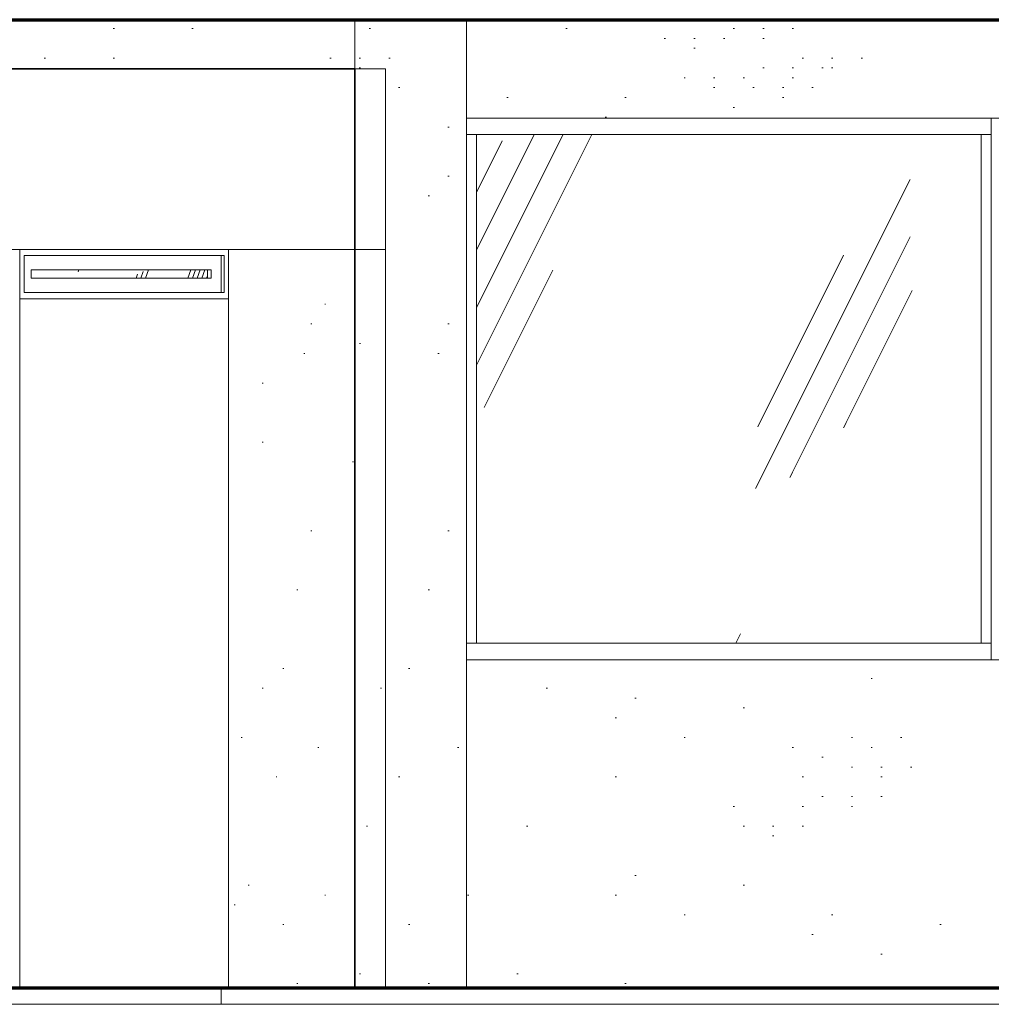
# Model space of a CAD drawing. Header units: inches. Extents: x -468 to 585, y -7 to 251.
# Tile 23 of 26: x 63 to 182, y -2 to 118. Entities that reach past the tile are written whole.
import ezdxf

# ---------------------------------------------------------------- set-up
doc = ezdxf.new("R2010")
doc.units = ezdxf.units.IN
doc.header["$MEASUREMENT"] = 0
doc.linetypes.add('Center 1_4_', pattern=[0.53125, 0.25, -0.09375, 0.09375, -0.09375])
for name, color, linetype, lineweight in [('A-DETL', 90, 'Continuous', 9), ('A-DOOR', 31, 'Continuous', 9), ('A-FLOR', 192, 'Continuous', 9), ('A-FLOR-LEVL', 51, 'Continuous', 9), ('A-GLAZ', 151, 'Continuous', 9), ('A-ROOF', 132, 'Continuous', 9), ('A-WALL', 90, 'Continuous', 9), ('A-WALL-PATT', 111, 'Continuous', 9)]:
    doc.layers.add(name, color=color, linetype=linetype, lineweight=lineweight)
pattern_1 = [(0, (139.41, 88.04), (0, 120), [0.16, -119.84]), (0, (75.81, 50.84), (0, 120), [0.16, -119.84]), (0, (113.01, 48.44), (0, 120), [0.16, -119.84]), (0, (141.81, 79.64), (0, 120), [0.16, -119.84]), (0, (125.01, 139.64), (0, 120), [0.16, -119.84]), (0, (65.01, 138.44), (0, 120), [0.16, -119.84]), (0, (89.01, 106.04), (0, 120), [0.16, -119.84]), (0, (95.01, 101.24), (0, 120), [0.16, -119.84]), (0, (158.61, 113.24), (0, 120), [0.16, -119.84]), (0, (162.21, 112.04), (0, 120), [0.16, -119.84]), (0, (162.21, 113.24), (0, 120), [0.16, -119.84]), (0, (165.81, 113.24), (0, 120), [0.16, -119.84]), (0, (141.81, 115.64), (0, 120), [0.16, -119.84]), (0, (145.41, 114.44), (0, 120), [0.16, -119.84]), (0, (145.41, 115.64), (0, 120), [0.16, -119.84]), (0, (149.01, 115.64), (0, 120), [0.16, -119.84]), (0, (152.61, 109.64), (0, 120), [0.16, -119.84]), (0, (156.21, 108.44), (0, 120), [0.16, -119.84]), (0, (156.21, 109.64), (0, 120), [0.16, -119.84]), (0, (159.81, 109.64), (0, 120), [0.16, -119.84]), (0, (153.81, 112.04), (0, 120), [0.16, -119.84]), (0, (157.41, 110.84), (0, 120), [0.16, -119.84]), (0, (157.41, 112.04), (0, 120), [0.16, -119.84]), (0, (161.01, 112.04), (0, 120), [0.16, -119.84]), (0, (144.21, 110.84), (0, 120), [0.16, -119.84]), (0, (147.81, 109.64), (0, 120), [0.16, -119.84]), (0, (147.81, 110.84), (0, 120), [0.16, -119.84]), (0, (151.41, 110.84), (0, 120), [0.16, -119.84]), (0, (150.21, 116.84), (0, 120), [0.16, -119.84]), (0, (153.81, 115.64), (0, 120), [0.16, -119.84]), (0, (153.81, 116.84), (0, 120), [0.16, -119.84]), (0, (157.41, 116.84), (0, 120), [0.16, -119.84]), (0, (101.01, 113.24), (0, 120), [0.16, -119.84]), (0, (104.61, 112.04), (0, 120), [0.16, -119.84]), (0, (104.61, 113.24), (0, 120), [0.16, -119.84]), (0, (108.21, 113.24), (0, 120), [0.16, -119.84]), (0, (98.61, 119.24), (0, 120), [0.16, -119.84]), (0, (102.21, 118.04), (0, 120), [0.16, -119.84]), (0, (102.21, 119.24), (0, 120), [0.16, -119.84]), (0, (105.81, 119.24), (0, 120), [0.16, -119.84]), (0, (151.41, 139.64), (0, 120), [0.16, -119.84]), (0, (155.01, 138.44), (0, 120), [0.158, -119.842]), (0, (155.01, 139.64), (0, 120), [0.158, -119.842]), (0, (158.61, 139.64), (0, 120), [0.158, -119.842]), (0, (89.01, 152.84), (0, 120), [0.16, -119.84]), (0, (92.61, 151.64), (0, 120), [0.16, -119.84]), (0, (92.61, 152.84), (0, 120), [0.16, -119.84]), (0, (96.21, 152.84), (0, 120), [0.16, -119.84]), (0, (79.41, 124.04), (0, 120), [0.16, -119.84]), (0, (83.01, 122.84), (0, 120), [0.16, -119.84]), (0, (83.01, 124.04), (0, 120), [0.16, -119.84]), (0, (86.61, 124.04), (0, 120), [0.16, -119.84]), (0, (161.01, 143.24), (0, 120), [0.158, -119.842]), (0, (164.61, 142.04), (0, 120), [0.158, -119.842]), (0, (164.61, 143.24), (0, 120), [0.158, -119.842]), (0, (168.21, 143.24), (0, 120), [0.158, -119.842]), (0, (71.01, 124.04), (0, 120), [0.16, -119.84]), (0, (74.61, 122.84), (0, 120), [0.16, -119.84]), (0, (74.61, 124.04), (0, 120), [0.16, -119.84]), (0, (78.21, 124.04), (0, 120), [0.16, -119.84]), (0, (151.41, 154.04), (0, 120), [0.158, -119.842]), (0, (144.21, 150.44), (0, 120), [0.158, -119.842]), (0, (138.21, 155.24), (0, 120), [0.16, -119.84]), (0, (135.81, 152.84), (0, 120), [0.16, -119.84]), (0, (137.01, 120.44), (0, 120), [0.16, -119.84]), (0, (129.81, 116.84), (0, 120), [0.16, -119.84]), (0, (123.81, 121.64), (0, 120), [0.16, -119.84]), (0, (121.41, 119.24), (0, 120), [0.16, -119.84]), (0, (150.21, 107.24), (0, 120), [0.16, -119.84]), (0, (143.01, 103.64), (0, 120), [0.16, -119.84]), (0, (137.01, 108.44), (0, 120), [0.16, -119.84]), (0, (134.61, 106.04), (0, 120), [0.16, -119.84]), (0, (113.01, 120.44), (0, 120), [0.16, -119.84]), (0, (105.81, 116.84), (0, 120), [0.16, -119.84]), (0, (99.81, 121.64), (0, 120), [0.16, -119.84]), (0, (97.41, 119.24), (0, 120), [0.16, -119.84]), (0, (117.81, 131.24), (0, 120), [0.16, -119.84]), (0, (110.61, 127.64), (0, 120), [0.16, -119.84]), (0, (104.61, 132.44), (0, 120), [0.16, -119.84]), (0, (102.21, 130.04), (0, 120), [0.16, -119.84]), (0, (175.41, 127.64), (0, 120), [0.158, -119.842]), (0, (168.21, 124.04), (0, 120), [0.158, -119.842]), (0, (162.21, 128.84), (0, 120), [0.158, -119.842]), (0, (159.81, 126.44), (0, 120), [0.16, -119.84]), (0, (128.61, 97.64), (0, 120), [0.16, -119.84]), (0, (121.41, 94.04), (0, 120), [0.16, -119.84]), (0, (115.41, 98.84), (0, 120), [0.16, -119.84]), (0, (113.01, 96.44), (0, 120), [0.16, -119.84]), (0, (122.61, 108.44), (0, 120), [0.16, -119.84]), (0, (115.41, 104.84), (0, 120), [0.16, -119.84]), (0, (109.41, 109.64), (0, 120), [0.16, -119.84]), (0, (107.01, 107.24), (0, 120), [0.16, -119.84]), (0, (151.41, 132.44), (0, 120), [0.16, -119.84]), (0, (144.21, 128.84), (0, 120), [0.16, -119.84]), (0, (138.21, 133.64), (0, 120), [0.16, -119.84]), (0, (135.81, 131.24), (0, 120), [0.16, -119.84]), (0, (174.21, 80.84), (0, 120), [0.16, -119.84]), (0, (167.01, 77.24), (0, 120), [0.16, -119.84]), (0, (161.01, 82.04), (0, 120), [0.16, -119.84]), (0, (158.61, 79.64), (0, 120), [0.16, -119.84]), (0, (114.21, 77.24), (0, 120), [0.16, -119.84]), (0, (107.01, 73.64), (0, 120), [0.16, -119.84]), (0, (101.01, 78.44), (0, 120), [0.16, -119.84]), (0, (98.61, 76.04), (0, 120), [0.16, -119.84]), (0, (77.01, 102.44), (0, 120), [0.16, -119.84]), (0, (69.81, 98.84), (0, 120), [0.16, -119.84]), (0, (63.81, 103.64), (0, 120), [0.16, -119.84]), (0, (61.41, 101.24), (0, 120), [0.16, -119.84]), (0, (95.01, 137.24), (0, 120), [0.16, -119.84]), (0, (87.81, 133.64), (0, 120), [0.16, -119.84]), (0, (81.81, 138.44), (0, 120), [0.16, -119.84]), (0, (79.41, 136.04), (0, 120), [0.16, -119.84]), (0, (79.41, 157.64), (0, 120), [0.16, -119.84]), (0, (72.21, 154.04), (0, 120), [0.16, -119.84]), (0, (66.21, 158.84), (0, 120), [0.16, -119.84]), (0, (63.81, 156.44), (0, 120), [0.16, -119.84]), (0, (174.21, 161.24), (0, 120), [0.158, -119.842]), (0, (167.01, 157.64), (0, 120), [0.158, -119.842]), (0, (161.01, 162.44), (0, 120), [0.158, -119.842]), (0, (158.61, 160.04), (0, 120), [0.158, -119.842]), (0, (115.41, 80.84), (0, 120), [0.16, -119.84]), (0, (117.81, 83.24), (0, 120), [0.16, -119.84]), (0, (123.81, 78.44), (0, 120), [0.16, -119.84]), (0, (131.01, 82.04), (0, 120), [0.16, -119.84]), (0, (66.21, 113.24), (0, 120), [0.16, -119.84]), (0, (74.61, 113.24), (0, 120), [0.16, -119.84]), (0, (74.61, 116.84), (0, 120), [0.16, -119.84]), (0, (77.01, 119.24), (0, 120), [0.16, -119.84]), (0, (73.41, 120.44), (0, 120), [0.16, -119.84]), (0, (80.61, 121.64), (0, 120), [0.16, -119.84]), (0, (83.01, 120.44), (0, 120), [0.16, -119.84]), (0, (80.61, 118.04), (0, 120), [0.16, -119.84]), (0, (84.21, 116.84), (0, 120), [0.16, -119.84]), (0, (84.21, 118.04), (0, 120), [0.16, -119.84]), (0, (87.81, 118.04), (0, 120), [0.16, -119.84]), (0, (86.61, 121.64), (0, 120), [0.16, -119.84]), (0, (150.21, 142.04), (0, 120), [0.158, -119.842]), (0, (158.61, 142.04), (0, 120), [0.158, -119.842]), (0, (158.61, 145.64), (0, 120), [0.158, -119.842]), (0, (161.01, 148.04), (0, 120), [0.158, -119.842]), (0, (157.41, 149.24), (0, 120), [0.158, -119.842]), (0, (164.61, 150.44), (0, 120), [0.158, -119.842]), (0, (167.01, 149.24), (0, 120), [0.158, -119.842]), (0, (164.61, 146.84), (0, 120), [0.158, -119.842]), (0, (168.21, 145.64), (0, 120), [0.158, -119.842]), (0, (168.21, 146.84), (0, 120), [0.158, -119.842]), (0, (171.81, 146.84), (0, 120), [0.158, -119.842]), (0, (170.61, 150.44), (0, 120), [0.158, -119.842]), (0, (147.81, 91.64), (0, 120), [0.16, -119.84]), (0, (156.21, 91.64), (0, 120), [0.16, -119.84]), (0, (156.21, 95.24), (0, 120), [0.16, -119.84]), (0, (158.61, 97.64), (0, 120), [0.16, -119.84]), (0, (155.01, 98.84), (0, 120), [0.16, -119.84]), (0, (162.21, 100.04), (0, 120), [0.16, -119.84]), (0, (164.61, 98.84), (0, 120), [0.16, -119.84]), (0, (162.21, 96.44), (0, 120), [0.16, -119.84]), (0, (165.81, 95.24), (0, 120), [0.16, -119.84]), (0, (165.81, 96.44), (0, 120), [0.16, -119.84]), (0, (169.41, 96.44), (0, 120), [0.16, -119.84]), (0, (168.21, 100.04), (0, 120), [0.16, -119.84]), (0, (68.61, 90.44), (0, 120), [0.16, -119.84]), (0, (84.21, 88.04), (0, 120), [0.16, -119.84]), (0, (77.01, 79.64), (0, 120), [0.16, -119.84]), (0, (90.21, 90.44), (0, 120), [0.16, -119.84]), (0, (92.61, 79.64), (0, 120), [0.16, -119.84]), (0, (99.81, 86.84), (0, 120), [0.16, -119.84]), (0, (98.61, 89.24), (0, 120), [0.16, -119.84]), (0, (92.61, 146.84), (0, 120), [0.16, -119.84]), (0, (101.01, 148.04), (0, 120), [0.16, -119.84]), (0, (103.41, 150.44), (0, 120), [0.16, -119.84]), (0, (107.01, 156.44), (0, 120), [0.16, -119.84]), (0, (110.61, 158.84), (0, 120), [0.16, -119.84]), (0, (101.01, 157.64), (0, 120), [0.16, -119.84]), (0, (99.81, 158.84), (0, 120), [0.16, -119.84]), (0, (98.61, 161.24), (0, 120), [0.16, -119.84]), (0, (98.61, 155.24), (0, 120), [0.16, -119.84]), (0, (97.41, 156.44), (0, 120), [0.16, -119.84]), (0, (95.01, 157.64), (0, 120), [0.16, -119.84]), (0, (91.41, 161.24), (0, 120), [0.16, -119.84]), (0, (90.21, 160.04), (0, 120), [0.16, -119.84]), (0, (86.61, 158.84), (0, 120), [0.16, -119.84]), (0, (87.81, 156.44), (0, 120), [0.16, -119.84]), (0, (91.41, 157.64), (0, 120), [0.16, -119.84]), (0, (91.41, 155.24), (0, 120), [0.16, -119.84]), (0, (109.41, 145.64), (0, 120), [0.16, -119.84]), (0, (116.61, 149.24), (0, 120), [0.16, -119.84]), (0, (127.41, 156.44), (0, 120), [0.16, -119.84]), (0, (135.81, 145.64), (0, 120), [0.16, -119.84]), (0, (146.61, 70.04), (0, 120), [0.16, -119.84]), (0, (158.61, 62.84), (0, 120), [0.16, -119.84]), (0, (158.61, 55.64), (0, 120), [0.16, -119.84]), (0, (163.41, 58.04), (0, 120), [0.16, -119.84]), (0, (168.21, 56.84), (0, 120), [0.16, -119.84]), (0, (169.41, 61.64), (0, 120), [0.16, -119.84]), (0, (174.21, 56.84), (0, 120), [0.16, -119.84]), (0, (177.81, 59.24), (0, 120), [0.16, -119.84]), (0, (176.61, 66.44), (0, 120), [0.16, -119.84]), (0, (170.61, 70.04), (0, 120), [0.16, -119.84]), (0, (164.61, 67.64), (0, 120), [0.16, -119.84]), (0, (155.01, 70.04), (0, 120), [0.16, -119.84]), (0, (156.21, 67.64), (0, 120), [0.16, -119.84]), (0, (151.41, 64.04), (0, 120), [0.16, -119.84]), (0, (152.61, 60.44), (0, 120), [0.16, -119.84]), (0, (149.01, 60.44), (0, 120), [0.16, -119.84]), (0, (149.01, 59.24), (0, 120), [0.16, -119.84]), (0, (145.41, 60.44), (0, 120), [0.16, -119.84]), (0, (147.81, 62.84), (0, 120), [0.16, -119.84]), (0, (145.41, 64.04), (0, 120), [0.16, -119.84]), (0, (147.81, 67.64), (0, 120), [0.16, -119.84]), (0, (143.01, 67.64), (0, 120), [0.16, -119.84]), (0, (145.41, 71.24), (0, 120), [0.16, -119.84]), (0, (143.01, 70.04), (0, 120), [0.16, -119.84]), (0, (139.41, 68.84), (0, 120), [0.16, -119.84]), (0, (137.01, 65.24), (0, 120), [0.16, -119.84]), (0, (138.21, 62.84), (0, 120), [0.16, -119.84]), (0, (141.81, 61.64), (0, 120), [0.16, -119.84]), (0, (139.41, 59.24), (0, 120), [0.16, -119.84]), (0, (139.41, 55.64), (0, 120), [0.16, -119.84]), (0, (131.01, 55.64), (0, 120), [0.16, -119.84]), (0, (128.61, 66.44), (0, 120), [0.16, -119.84]), (0, (115.41, 55.64), (0, 120), [0.16, -119.84]), (0, (122.61, 64.04), (0, 120), [0.16, -119.84]), (0, (107.01, 66.44), (0, 120), [0.16, -119.84]), (0, (96.21, 59.24), (0, 120), [0.16, -119.84]), (0, (89.01, 55.64), (0, 120), [0.16, -119.84]), (0, (71.01, 65.24), (0, 120), [0.16, -119.84]), (0, (71.01, 67.64), (0, 120), [0.16, -119.84]), (0, (67.41, 66.44), (0, 120), [0.16, -119.84]), (0, (66.21, 68.84), (0, 120), [0.16, -119.84]), (0, (69.81, 70.04), (0, 120), [0.16, -119.84]), (0, (71.01, 71.24), (0, 120), [0.16, -119.84]), (0, (74.61, 67.64), (0, 120), [0.16, -119.84]), (0, (77.01, 66.44), (0, 120), [0.16, -119.84]), (0, (78.21, 65.24), (0, 120), [0.16, -119.84]), (0, (78.21, 71.24), (0, 120), [0.16, -119.84]), (0, (79.41, 68.84), (0, 120), [0.16, -119.84]), (0, (80.61, 67.64), (0, 120), [0.16, -119.84]), (0, (90.21, 68.84), (0, 120), [0.16, -119.84]), (0, (86.61, 66.44), (0, 120), [0.16, -119.84]), (0, (83.01, 60.44), (0, 120), [0.16, -119.84]), (0, (80.61, 58.04), (0, 120), [0.16, -119.84]), (0, (72.21, 56.84), (0, 120), [0.16, -119.84])]

# ---------------------------------------------------------------- blocks, each defined once
blk = doc.blocks.new('Planitar - Single Door_Flush Panel - 3_-0_ x 6_-8_-4327927-Front')
at = {"layer": 'A-DOOR'}
for p, q in [((88.75, 84), (63.29, 84)), ((63.29, 84), (63.29, 0)), ((88.75, 0), (88.75, 84)), ((63.29, 0), (88.75, 0))]:
    blk.add_line(p, q, dxfattribs=at)
blk = doc.blocks.new('Planitar-Fixed - Default 1-V1-Front')
at = {"layer": 'A-GLAZ'}
h = blk.add_hatch(dxfattribs=at)
h.set_pattern_fill('FP_9', color=256, style=0, pattern_type=2)
h.set_pattern_definition([(70.529, (-196.522, 47.244), (-6.14774, 26.0818), [10.246, -6.147, 10.246, -6.147, -13.033]), (70.529, (-196.522, 47.244), (-6.14774, 26.0818), [-32.787, 0.15, -12.882]), (70.529, (-196.522, 47.244), (-6.14774, 26.0818), [0.15, -32.636, 4.098, -8.934]), (70.529, (-196.904, 47.784), (-6.14774, 26.0818), [8.197, -10.246, 6.147, -6.147, -15.082]), (70.529, (-196.904, 47.784), (-6.14774, 26.0818), [-30.737, 0.15, -14.932]), (70.529, (-196.904, 47.784), (-6.14774, 26.0818), [0.15, -30.587, 7.172, -7.91]), (70.529, (-196.904, 49.404), (-6.14774, 26.0818), [6.147, -12.295, 4.098, -6.147, -17.131]), (70.529, (-196.904, 49.404), (-6.14774, 26.0818), [-28.688, 0.15, -16.981]), (70.529, (-196.904, 49.404), (-6.14774, 26.0818), [0.15, -28.538, 9.221, -7.91]), (70.529, (-195.758, 47.784), (-6.1477, 26.0818), [6.147, -12.295, 5.123, -22.254]), (70.529, (-194.613, 49.404), (-6.1477, 26.0818), [3.074, -15.369, 2.049, -25.328]), (70.529, (-196.522, 52.104), (-6.1477, 26.0818), [2.049, -15.369, 2.049, -8.197, -18.156]), (70.529, (-196.522, 52.104), (-6.1477, 26.0818), [-27.664, 0.15, -18.005]), (70.529, (-196.522, 52.104), (-6.1477, 26.0818), [0.15, -27.513, 5.123, -13.033]), (70.529, (-189.649, 50.484), (-6.1477, 26.0818), [10.246, -15.369, 12.295, -8.115]), (70.529, (-189.649, 48.864), (-6.1477, 26.0818), [14.344, -10.246, 15.369, -6.066]), (70.529, (-188.885, 49.404), (-6.1477, 26.0818), [16.393, -8.197, 12.295, -8.934]), (70.529, (-187.74, 51.024), (-6.1477, 26.0818), [10.246, -14.344, 8.197, -13.033]), (70.529, (-188.885, 54.264), (-6.1477, 26.0818), [5.123, -20.492, 6.147, -14.057]), (70.529, (-186.594, 52.644), (-6.1477, 26.0818), [4.098, -20.492, 4.098, -17.131])])
h.paths.add_polyline_path([(86.19, 86.48), (86.19, 87.52), (64.69, 87.52), (64.69, 86.48), (85.91, 86.48)], flags=0)
for p, q in [((88.75, 90), (63.29, 90)), ((63.29, 90), (63.29, 84)), ((88.75, 84), (88.75, 90)), ((63.82, 84.75), (63.82, 89.25)), ((63.82, 89.25), (88.22, 89.25)), ((87.86, 84.75), (87.86, 89.25)), ((88.22, 89.25), (88.22, 84.75)), ((64.69, 86.48), (64.69, 87.52)), ((64.69, 87.52), (86.64, 87.52)), ((86.64, 86.48), (64.69, 86.48)), ((86.19, 86.48), (86.19, 87.52)), ((86.64, 87.52), (86.64, 86.48)), ((88.22, 84.75), (63.82, 84.75)), ((63.29, 84), (88.75, 84))]:
    blk.add_line(p, q, dxfattribs=at)

msp = doc.modelspace()

# ---------------------------------------------------------------- hatches: boundary and pattern name
at = {"layer": 'A-WALL-PATT'}
h = msp.add_hatch(dxfattribs=at)
h.set_pattern_fill('FP_1', color=256, style=0, pattern_type=2)
h.set_pattern_definition(pattern_1)
h.paths.add_polyline_path([(108.35, 0), (117.75, 0), (117.75, 118), (-43.55, 118), (-43.55, 112), (107.91, 112), (107.91, 0)], flags=0)
h = msp.add_hatch(dxfattribs=at)
h.set_pattern_fill('FP_1', color=256, style=0, pattern_type=2)
h.set_pattern_definition(pattern_1)
h.paths.add_polyline_path([(117.75, 106), (188.75, 106), (188.75, 118), (117.75, 118), (117.75, 112.88)], flags=0)
h = msp.add_hatch(dxfattribs=at)
h.set_pattern_fill('FP_11', color=256, style=0, pattern_type=2)
h.set_pattern_definition([(63.435, (59.01, 47.24), (-37.673, 113.02), [46.8, -28.08, 46.8, -28.08, -59.53]), (63.435, (59.01, 47.24), (-37.673, 113.02), [-149.76, 0.686, -58.843]), (63.435, (59.01, 47.24), (-37.673, 113.02), [0.686, -149.074, 18.72, -40.81]), (63.435, (56.67, 49.58), (-37.673, 113.02), [37.44, -46.8, 28.08, -28.08, -68.89]), (63.435, (56.67, 49.58), (-37.673, 113.02), [-140.4, 0.686, -68.203]), (63.435, (56.67, 49.58), (-37.673, 113.02), [0.686, -139.714, 32.76, -36.13]), (63.435, (56.67, 56.6), (-37.673, 113.02), [28.08, -56.16, 18.72, -28.08, -78.25]), (63.435, (56.67, 56.6), (-37.673, 113.02), [-131.04, 0.686, -77.563]), (63.435, (56.67, 56.6), (-37.673, 113.02), [0.686, -130.354, 42.12, -36.13]), (63.435, (63.69, 49.58), (-37.673, 113.02), [28.08, -56.16, 23.4, -101.65]), (63.435, (70.71, 56.6), (-37.673, 113.02), [14.04, -70.2, 9.36, -115.69]), (63.435, (59.01, 68.3), (-37.673, 113.02), [9.36, -70.2, 9.36, -37.44, -82.93]), (63.435, (59.01, 68.3), (-37.673, 113.02), [-126.36, 0.686, -82.243]), (63.435, (59.01, 68.3), (-37.673, 113.02), [0.686, -125.674, 23.4, -59.53]), (63.44, (101.13, 61.28), (-37.67, 113.02), [46.8, -70.2, 56.16, -37.066]), (63.44, (101.13, 54.26), (-37.67, 113.02), [65.52, -46.8, 70.2, -27.706]), (63.44, (105.81, 56.6), (-37.67, 113.02), [74.88, -37.44, 56.16, -40.81]), (63.44, (112.83, 63.62), (-37.67, 113.02), [46.8, -65.52, 37.44, -59.53]), (63.44, (105.81, 77.66), (-37.67, 113.02), [23.4, -93.6, 28.08, -64.21]), (63.44, (119.85, 70.64), (-37.67, 113.02), [18.72, -93.6, 18.72, -78.25])])
h.paths.add_polyline_path([(119, 42), (180.5, 42), (180.5, 104), (119, 104), (119, 43.85)], flags=0)
h = msp.add_hatch(dxfattribs=at)
h.set_pattern_fill('FP_7', color=256, style=0, pattern_type=2)
h.set_pattern_definition([(0, (-138.87, 88.04), (0, 120), [0.112, -84.74]), (0, (-183.84, 50.84), (0, 120), [0.112, -84.74]), (0, (-157.54, 48.44), (0, 120), [0.112, -84.74]), (0, (-137.18, 79.64), (0, 120), [0.112, -84.74]), (0, (-149.05, 139.64), (0, 120), [0.112, -84.74]), (0, (-191.48, 138.44), (0, 120), [0.112, -84.74]), (0, (-174.51, 106.04), (0, 120), [0.112, -84.74]), (0, (-170.27, 101.24), (0, 120), [0.112, -84.74]), (0, (-125.3, 113.24), (0, 120), [0.112, -84.74]), (0, (-122.75, 112.04), (0, 120), [0.112, -84.74]), (0, (-122.75, 113.24), (0, 120), [0.112, -84.74]), (0, (-120.2, 113.24), (0, 120), [0.112, -84.74]), (0, (-137.18, 115.64), (0, 120), [0.112, -84.74]), (0, (-134.63, 114.44), (0, 120), [0.112, -84.74]), (0, (-134.63, 115.64), (0, 120), [0.112, -84.74]), (0, (-132.08, 115.64), (0, 120), [0.112, -84.74]), (0, (-129.54, 109.64), (0, 120), [0.112, -84.74]), (0, (-126.99, 108.44), (0, 120), [0.112, -84.74]), (0, (-126.99, 109.64), (0, 120), [0.112, -84.74]), (0, (-124.45, 109.64), (0, 120), [0.112, -84.74]), (0, (-128.69, 112.04), (0, 120), [0.112, -84.74]), (0, (-126.14, 110.84), (0, 120), [0.112, -84.74]), (0, (-126.14, 112.04), (0, 120), [0.112, -84.74]), (0, (-123.6, 112.04), (0, 120), [0.112, -84.74]), (0, (-135.48, 110.84), (0, 120), [0.112, -84.74]), (0, (-132.93, 109.64), (0, 120), [0.112, -84.74]), (0, (-132.93, 110.84), (0, 120), [0.112, -84.74]), (0, (-130.39, 110.84), (0, 120), [0.112, -84.74]), (0, (-131.24, 116.84), (0, 120), [0.112, -84.74]), (0, (-128.69, 115.64), (0, 120), [0.112, -84.74]), (0, (-128.69, 116.84), (0, 120), [0.112, -84.74]), (0, (-126.14, 116.84), (0, 120), [0.112, -84.74]), (0, (-166.02, 113.24), (0, 120), [0.112, -84.74]), (0, (-163.48, 112.04), (0, 120), [0.112, -84.74]), (0, (-163.48, 113.24), (0, 120), [0.112, -84.74]), (0, (-160.93, 113.24), (0, 120), [0.112, -84.74]), (0, (-167.72, 119.24), (0, 120), [0.112, -84.74]), (0, (-165.18, 118.04), (0, 120), [0.112, -84.74]), (0, (-165.18, 119.24), (0, 120), [0.112, -84.74]), (0, (-162.63, 119.24), (0, 120), [0.112, -84.74]), (0, (-130.39, 139.64), (0, 120), [0.112, -84.74]), (0, (-127.84, 138.44), (0, 120), [0.112, -84.74]), (0, (-127.84, 139.64), (0, 120), [0.112, -84.74]), (0, (-125.3, 139.64), (0, 120), [0.112, -84.74]), (0, (-174.51, 152.84), (0, 120), [0.112, -84.74]), (0, (-171.96, 151.64), (0, 120), [0.112, -84.74]), (0, (-171.96, 152.84), (0, 120), [0.112, -84.74]), (0, (-169.42, 152.84), (0, 120), [0.112, -84.74]), (0, (-181.3, 124.04), (0, 120), [0.112, -84.74]), (0, (-178.75, 122.84), (0, 120), [0.112, -84.74]), (0, (-178.75, 124.04), (0, 120), [0.112, -84.74]), (0, (-176.21, 124.04), (0, 120), [0.112, -84.74]), (0, (-123.6, 143.24), (0, 120), [0.112, -84.74]), (0, (-121.05, 142.04), (0, 120), [0.112, -84.74]), (0, (-121.05, 143.24), (0, 120), [0.112, -84.74]), (0, (-118.51, 143.24), (0, 120), [0.112, -84.74]), (0, (-187.24, 124.04), (0, 120), [0.112, -84.74]), (0, (-184.69, 122.84), (0, 120), [0.112, -84.74]), (0, (-184.69, 124.04), (0, 120), [0.112, -84.74]), (0, (-182.15, 124.04), (0, 120), [0.112, -84.74]), (0, (-130.39, 154.04), (0, 120), [0.112, -84.74]), (0, (-135.48, 150.44), (0, 120), [0.112, -84.74]), (0, (-139.72, 155.24), (0, 120), [0.112, -84.74]), (0, (-141.42, 152.84), (0, 120), [0.112, -84.74]), (0, (-140.57, 120.44), (0, 120), [0.112, -84.74]), (0, (-145.66, 116.84), (0, 120), [0.112, -84.74]), (0, (-149.9, 121.64), (0, 120), [0.112, -84.74]), (0, (-151.6, 119.24), (0, 120), [0.112, -84.74]), (0, (-131.24, 107.24), (0, 120), [0.112, -84.74]), (0, (-136.33, 103.64), (0, 120), [0.112, -84.74]), (0, (-140.57, 108.44), (0, 120), [0.112, -84.74]), (0, (-142.27, 106.04), (0, 120), [0.112, -84.74]), (0, (-157.54, 120.44), (0, 120), [0.112, -84.74]), (0, (-162.63, 116.84), (0, 120), [0.112, -84.74]), (0, (-166.87, 121.64), (0, 120), [0.112, -84.74]), (0, (-168.57, 119.24), (0, 120), [0.112, -84.74]), (0, (-154.15, 131.24), (0, 120), [0.112, -84.74]), (0, (-159.24, 127.64), (0, 120), [0.112, -84.74]), (0, (-163.48, 132.44), (0, 120), [0.112, -84.74]), (0, (-165.18, 130.04), (0, 120), [0.112, -84.74]), (0, (-113.42, 127.64), (0, 120), [0.112, -84.74]), (0, (-118.51, 124.04), (0, 120), [0.112, -84.74]), (0, (-122.75, 128.84), (0, 120), [0.112, -84.74]), (0, (-124.45, 126.44), (0, 120), [0.112, -84.74]), (0, (-146.51, 97.64), (0, 120), [0.112, -84.74]), (0, (-151.6, 94.04), (0, 120), [0.112, -84.74]), (0, (-155.84, 98.84), (0, 120), [0.112, -84.74]), (0, (-157.54, 96.44), (0, 120), [0.112, -84.74]), (0, (-150.75, 108.44), (0, 120), [0.112, -84.74]), (0, (-155.84, 104.84), (0, 120), [0.112, -84.74]), (0, (-160.09, 109.64), (0, 120), [0.112, -84.74]), (0, (-161.78, 107.24), (0, 120), [0.112, -84.74]), (0, (-130.39, 132.44), (0, 120), [0.112, -84.74]), (0, (-135.48, 128.84), (0, 120), [0.112, -84.74]), (0, (-139.72, 133.64), (0, 120), [0.112, -84.74]), (0, (-141.42, 131.24), (0, 120), [0.112, -84.74]), (0, (-114.26, 80.84), (0, 120), [0.112, -84.74]), (0, (-119.36, 77.24), (0, 120), [0.112, -84.74]), (0, (-123.6, 82.04), (0, 120), [0.112, -84.74]), (0, (-125.3, 79.64), (0, 120), [0.112, -84.74]), (0, (-156.69, 77.24), (0, 120), [0.112, -84.74]), (0, (-161.78, 73.64), (0, 120), [0.112, -84.74]), (0, (-166.02, 78.44), (0, 120), [0.112, -84.74]), (0, (-167.72, 76.04), (0, 120), [0.112, -84.74]), (0, (-183, 102.44), (0, 120), [0.112, -84.74]), (0, (-188.09, 98.84), (0, 120), [0.112, -84.74]), (0, (-192.33, 103.64), (0, 120), [0.112, -84.74]), (0, (-194.03, 101.24), (0, 120), [0.112, -84.74]), (0, (-170.27, 137.24), (0, 120), [0.112, -84.74]), (0, (-175.36, 133.64), (0, 120), [0.112, -84.74]), (0, (-179.6, 138.44), (0, 120), [0.112, -84.74]), (0, (-181.3, 136.04), (0, 120), [0.112, -84.74]), (0, (-181.3, 157.64), (0, 120), [0.112, -84.74]), (0, (-186.39, 154.04), (0, 120), [0.112, -84.74]), (0, (-190.63, 158.84), (0, 120), [0.112, -84.74]), (0, (-192.33, 156.44), (0, 120), [0.112, -84.74]), (0, (-114.26, 161.24), (0, 120), [0.112, -84.74]), (0, (-119.36, 157.64), (0, 120), [0.112, -84.74]), (0, (-123.6, 162.44), (0, 120), [0.112, -84.74]), (0, (-125.3, 160.04), (0, 120), [0.112, -84.74]), (0, (-155.84, 80.84), (0, 120), [0.112, -84.74]), (0, (-154.15, 83.24), (0, 120), [0.112, -84.74]), (0, (-149.9, 78.44), (0, 120), [0.112, -84.74]), (0, (-144.81, 82.04), (0, 120), [0.112, -84.74]), (0, (-190.63, 113.24), (0, 120), [0.112, -84.74]), (0, (-184.69, 113.24), (0, 120), [0.112, -84.74]), (0, (-184.69, 116.84), (0, 120), [0.112, -84.74]), (0, (-183, 119.24), (0, 120), [0.112, -84.74]), (0, (-185.54, 120.44), (0, 120), [0.112, -84.74]), (0, (-180.45, 121.64), (0, 120), [0.112, -84.74]), (0, (-178.75, 120.44), (0, 120), [0.112, -84.74]), (0, (-180.45, 118.04), (0, 120), [0.112, -84.74]), (0, (-177.9, 116.84), (0, 120), [0.112, -84.74]), (0, (-177.9, 118.04), (0, 120), [0.112, -84.74]), (0, (-175.36, 118.04), (0, 120), [0.112, -84.74]), (0, (-176.21, 121.64), (0, 120), [0.112, -84.74]), (0, (-131.24, 142.04), (0, 120), [0.112, -84.74]), (0, (-125.3, 142.04), (0, 120), [0.112, -84.74]), (0, (-125.3, 145.64), (0, 120), [0.112, -84.74]), (0, (-123.6, 148.04), (0, 120), [0.112, -84.74]), (0, (-126.14, 149.24), (0, 120), [0.112, -84.74]), (0, (-121.05, 150.44), (0, 120), [0.112, -84.74]), (0, (-119.36, 149.24), (0, 120), [0.112, -84.74]), (0, (-121.05, 146.84), (0, 120), [0.112, -84.74]), (0, (-118.51, 145.64), (0, 120), [0.112, -84.74]), (0, (-118.51, 146.84), (0, 120), [0.112, -84.74]), (0, (-115.96, 146.84), (0, 120), [0.112, -84.74]), (0, (-116.81, 150.44), (0, 120), [0.112, -84.74]), (0, (-132.93, 91.64), (0, 120), [0.112, -84.74]), (0, (-126.99, 91.64), (0, 120), [0.112, -84.74]), (0, (-126.99, 95.24), (0, 120), [0.112, -84.74]), (0, (-125.3, 97.64), (0, 120), [0.112, -84.74]), (0, (-127.84, 98.84), (0, 120), [0.112, -84.74]), (0, (-122.75, 100.04), (0, 120), [0.112, -84.74]), (0, (-121.05, 98.84), (0, 120), [0.112, -84.74]), (0, (-122.75, 96.44), (0, 120), [0.112, -84.74]), (0, (-120.2, 95.24), (0, 120), [0.112, -84.74]), (0, (-120.2, 96.44), (0, 120), [0.112, -84.74]), (0, (-117.66, 96.44), (0, 120), [0.112, -84.74]), (0, (-118.51, 100.04), (0, 120), [0.112, -84.74]), (0, (-188.94, 90.44), (0, 120), [0.112, -84.74]), (0, (-177.9, 88.04), (0, 120), [0.112, -84.74]), (0, (-183, 79.64), (0, 120), [0.112, -84.74]), (0, (-173.66, 90.44), (0, 120), [0.112, -84.74]), (0, (-171.96, 79.64), (0, 120), [0.112, -84.74]), (0, (-166.87, 86.84), (0, 120), [0.112, -84.74]), (0, (-167.72, 89.24), (0, 120), [0.112, -84.74]), (0, (-171.96, 146.84), (0, 120), [0.112, -84.74]), (0, (-166.02, 148.04), (0, 120), [0.112, -84.74]), (0, (-164.33, 150.44), (0, 120), [0.112, -84.74]), (0, (-161.78, 156.44), (0, 120), [0.112, -84.74]), (0, (-159.24, 158.84), (0, 120), [0.112, -84.74]), (0, (-166.02, 157.64), (0, 120), [0.112, -84.74]), (0, (-166.87, 158.84), (0, 120), [0.112, -84.74]), (0, (-167.72, 161.24), (0, 120), [0.112, -84.74]), (0, (-167.72, 155.24), (0, 120), [0.112, -84.74]), (0, (-168.57, 156.44), (0, 120), [0.112, -84.74]), (0, (-170.27, 157.64), (0, 120), [0.112, -84.74]), (0, (-172.81, 161.24), (0, 120), [0.112, -84.74]), (0, (-173.66, 160.04), (0, 120), [0.112, -84.74]), (0, (-176.21, 158.84), (0, 120), [0.112, -84.74]), (0, (-175.36, 156.44), (0, 120), [0.112, -84.74]), (0, (-172.81, 157.64), (0, 120), [0.112, -84.74]), (0, (-172.81, 155.24), (0, 120), [0.112, -84.74]), (0, (-160.09, 145.64), (0, 120), [0.112, -84.74]), (0, (-154.99, 149.24), (0, 120), [0.112, -84.74]), (0, (-147.36, 156.44), (0, 120), [0.112, -84.74]), (0, (-141.42, 145.64), (0, 120), [0.112, -84.74]), (0, (-133.78, 70.04), (0, 120), [0.112, -84.74]), (0, (-125.3, 62.84), (0, 120), [0.112, -84.74]), (0, (-125.3, 55.64), (0, 120), [0.112, -84.74]), (0, (-121.9, 58.04), (0, 120), [0.112, -84.74]), (0, (-118.51, 56.84), (0, 120), [0.112, -84.74]), (0, (-117.66, 61.64), (0, 120), [0.112, -84.74]), (0, (-114.26, 56.84), (0, 120), [0.112, -84.74]), (0, (-111.72, 59.24), (0, 120), [0.112, -84.74]), (0, (-112.57, 66.44), (0, 120), [0.112, -84.74]), (0, (-116.81, 70.04), (0, 120), [0.112, -84.74]), (0, (-121.05, 67.64), (0, 120), [0.112, -84.74]), (0, (-127.84, 70.04), (0, 120), [0.112, -84.74]), (0, (-126.99, 67.64), (0, 120), [0.112, -84.74]), (0, (-130.39, 64.04), (0, 120), [0.112, -84.74]), (0, (-129.54, 60.44), (0, 120), [0.112, -84.74]), (0, (-132.08, 60.44), (0, 120), [0.112, -84.74]), (0, (-132.08, 59.24), (0, 120), [0.112, -84.74]), (0, (-134.63, 60.44), (0, 120), [0.112, -84.74]), (0, (-132.93, 62.84), (0, 120), [0.112, -84.74]), (0, (-134.63, 64.04), (0, 120), [0.112, -84.74]), (0, (-132.93, 67.64), (0, 120), [0.112, -84.74]), (0, (-136.33, 67.64), (0, 120), [0.112, -84.74]), (0, (-134.63, 71.24), (0, 120), [0.112, -84.74]), (0, (-136.33, 70.04), (0, 120), [0.112, -84.74]), (0, (-138.87, 68.84), (0, 120), [0.112, -84.74]), (0, (-140.57, 65.24), (0, 120), [0.112, -84.74]), (0, (-139.72, 62.84), (0, 120), [0.112, -84.74]), (0, (-137.18, 61.64), (0, 120), [0.112, -84.74]), (0, (-138.87, 59.24), (0, 120), [0.112, -84.74]), (0, (-138.87, 55.64), (0, 120), [0.112, -84.74]), (0, (-144.81, 55.64), (0, 120), [0.112, -84.74]), (0, (-146.51, 66.44), (0, 120), [0.112, -84.74]), (0, (-155.84, 55.64), (0, 120), [0.112, -84.74]), (0, (-150.75, 64.04), (0, 120), [0.112, -84.74]), (0, (-161.78, 66.44), (0, 120), [0.112, -84.74]), (0, (-169.42, 59.24), (0, 120), [0.112, -84.74]), (0, (-174.51, 55.64), (0, 120), [0.112, -84.74]), (0, (-187.24, 65.24), (0, 120), [0.112, -84.74]), (0, (-187.24, 67.64), (0, 120), [0.112, -84.74]), (0, (-189.78, 66.44), (0, 120), [0.112, -84.74]), (0, (-190.63, 68.84), (0, 120), [0.112, -84.74]), (0, (-188.09, 70.04), (0, 120), [0.112, -84.74]), (0, (-187.24, 71.24), (0, 120), [0.112, -84.74]), (0, (-184.69, 67.64), (0, 120), [0.112, -84.74]), (0, (-183, 66.44), (0, 120), [0.112, -84.74]), (0, (-182.15, 65.24), (0, 120), [0.112, -84.74]), (0, (-182.15, 71.24), (0, 120), [0.112, -84.74]), (0, (-181.3, 68.84), (0, 120), [0.112, -84.74]), (0, (-180.45, 67.64), (0, 120), [0.112, -84.74]), (0, (-173.66, 68.84), (0, 120), [0.112, -84.74]), (0, (-176.21, 66.44), (0, 120), [0.112, -84.74]), (0, (-178.75, 60.44), (0, 120), [0.112, -84.74]), (0, (-180.45, 58.04), (0, 120), [0.112, -84.74]), (0, (-186.39, 56.84), (0, 120), [0.112, -84.74])])
h.paths.add_polyline_path([(88.75, 0), (107.91, 0), (107.91, 90), (88.75, 90), (88.75, 24.13)], flags=0)
h = msp.add_hatch(dxfattribs=at)
h.set_pattern_fill('FP_1', color=256, style=0, pattern_type=2)
h.set_pattern_definition(pattern_1)
h.paths.add_polyline_path([(117.75, 0), (188.75, 0), (188.75, 40), (117.75, 40), (117.75, 4.41)], flags=0)

# ---------------------------------------------------------------- linework, layer by layer
at = {"layer": 'A-DETL', "lineweight": 70}
for p, q in [((-250.93, 118), (374.9, 118)), ((-347.24, 0), (437.34, 0))]:
    msp.add_line(p, q, dxfattribs=at)
at = {"layer": 'A-DETL'}
msp.add_line((104.14, 112), (104.14, 118), dxfattribs=at)
at = {"layer": 'A-DETL', "lineweight": 35}
for p, q in [((104.14, 112), (61.1, 112)), ((104.14, 0), (104.14, 112))]:
    msp.add_line(p, q, dxfattribs=at)
at = {"layer": 'A-FLOR'}
for p, q in [((87.86, 0), (87.86, -2)), ((334.09, -2), (-277.91, -2))]:
    msp.add_line(p, q, dxfattribs=at)
at = {"layer": 'A-FLOR-LEVL', "linetype": 'Center 1_4_'}
msp.add_line((-468.09, 0), (585.16, 0), dxfattribs=at)
at = {"layer": 'A-ROOF'}
msp.add_line((374.9, 118), (-250.93, 118), dxfattribs=at)
at = {"layer": 'A-WALL'}
for p, q in [((117.75, 0), (117.75, 118)), ((107.91, 112), (-43.55, 112)), ((107.91, 0), (107.91, 112)), ((321.84, 106), (117.75, 106)), ((181.75, 104), (181.75, 106)), ((117.75, 104), (181.75, 104)), ((119, 42), (119, 104)), ((180.5, 104), (180.5, 42)), ((181.75, 40), (181.75, 104)), ((60.39, 90), (107.91, 90)), ((88.75, 90), (88.75, 0)), ((181.75, 42), (117.75, 42)), ((117.75, 40), (258.75, 40)), ((88.75, 0), (396.08, 0))]:
    msp.add_line(p, q, dxfattribs=at)

# ---------------------------------------------------------------- block references
at = {"layer": 'A-DOOR'}
msp.add_blockref('Planitar - Single Door_Flush Panel - 3_-0_ x 6_-8_-4327927-Front', (0, 0), dxfattribs=at)
at = {"layer": 'A-GLAZ'}
msp.add_blockref('Planitar-Fixed - Default 1-V1-Front', (0, 0), dxfattribs=at)

doc.saveas('drawing.dxf')
